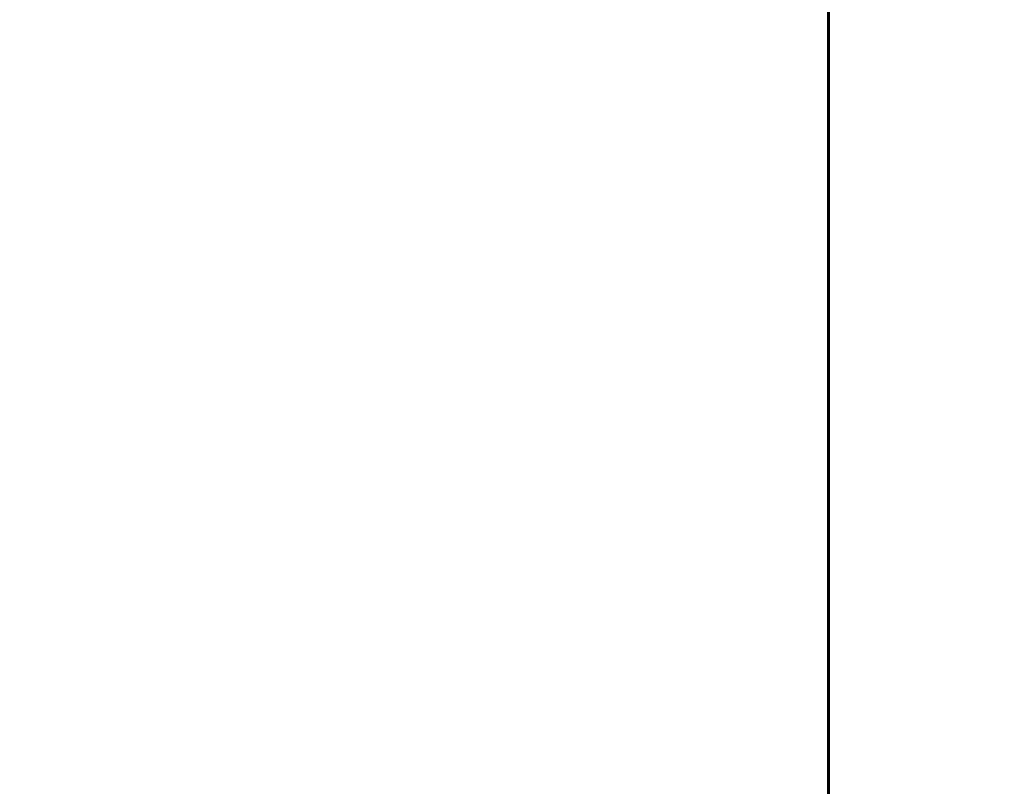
# Model space of a CAD drawing. Header units: millimetres. Extents: x 0 to 420, y 0 to 594.
# Tile 5 of 16: x 124 to 139, y 279 to 291. Entities that reach past the tile are written whole.
import ezdxf

# ---------------------------------------------------------------- set-up
doc = ezdxf.new("R2010")
doc.units = ezdxf.units.MM
doc.linetypes.add('K5LT_BASIC', pattern=[0])
doc.linetypes.add('K5LT_THIN', pattern=[0])
doc.layers.add('Системный слой', color=7, linetype='Continuous')
doc.styles.add('KDIMTEXTSTYLE', font='GOST_AU.SHX', dxfattribs={"width": 0.96, "oblique": 15, "height": 5})
doc.dimstyles.new('KDIMSTYLE (0.50)', dxfattribs={"dimtxt": 5, "dimasz": 1, "dimexe": 2, "dimexo": 0, "dimgap": 1, "dimtad": 1, "dimlfac": 2, "dimtxsty": 'KDIMTEXTSTYLE', "dimsah": 1, "dimcen": 0, "dimdle": 1, "dimadec": 0, "dimazin": 0, "dimtfac": 0.667, "dimtmove": 0, "dimatfit": 3, "dimfxl": 1, "dimtvp": 1, "dimtolj": 1, "dimtzin": 0, "dimarcsym": 0})

# ---------------------------------------------------------------- blocks, each defined once
blk = doc.blocks.new('KDIMARROW_01')
at = {"layer": 'Системный слой'}
blk.add_hatch(color=0, dxfattribs=at).paths.add_polyline_path([(-5, -0.658), (0, 0), (-5, 0.658), (-4.5, 0)])
at = {"layer": 'Системный слой', "color": 0, "linetype": 'K5LT_THIN', "lineweight": 18}
for p, q in [((-4.5, 0), (-5, 0.658)), ((-5, 0.658), (0, 0)), ((0, 0), (-5, -0.658)), ((-5, -0.658), (-4.5, 0)), ((0, 0), (-1, 0))]:
    blk.add_line(p, q, dxfattribs=at)

msp = doc.modelspace()

# ---------------------------------------------------------------- linework, layer by layer
at = {"layer": 'Системный слой', "color": 150, "linetype": 'K5LT_BASIC', "lineweight": 60, "true_color": 0x0080ff}
msp.add_line((136.3251, 291.5659), (136.3251, 236.5659), dxfattribs=at)

# ---------------------------------------------------------------- dimensions: what is measured, and where the dimension line sits
at = {"layer": 'Системный слой', "color": 7}
msp.add_linear_dim(base=(98.8251, 352.3659), p1=(218.8251, 228.5659), p2=(98.8251, 228.5659), location=(158.8251, 352.3659), text='\\H5.0;\\W0.965;\\Q15;\\H5.0;\\W0.965;\\Q15;\\Q15;Ш', dimstyle='KDIMSTYLE (0.50)', override={"dimexo": 0, "dimblk1": 'KDIMARROW_01', "dimblk2": 'KDIMARROW_01', "dimse1": 0, "dimse2": 0, "dimclrt": 7, "dimtolj": 1}, dxfattribs=at).render()
msp.add_linear_dim(base=(88.8251, 342.3659), p1=(109.5751, 211.8159), p2=(144.0751, 342.3659), angle=90, location=(88.8251, 277.0909), text='\\H5.0;\\W0.965;\\Q15;\\H5.0;\\W0.965;\\Q15;\\Q15;В', dimstyle='KDIMSTYLE (0.50)', override={"dimexo": 0, "dimblk1": 'KDIMARROW_01', "dimblk2": 'KDIMARROW_01', "dimse1": 0, "dimse2": 0, "dimclrt": 7, "dimtolj": 1}, dxfattribs=at).render()

doc.saveas('drawing.dxf')
